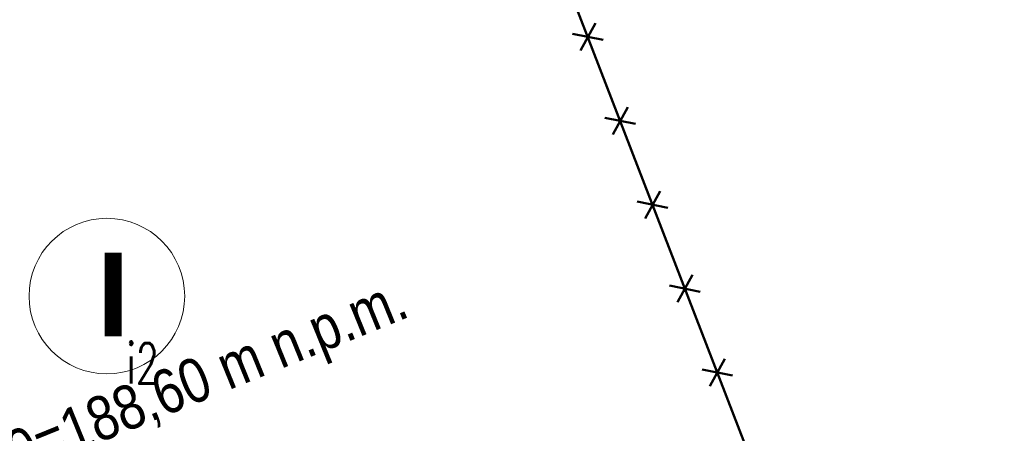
# Model space of a CAD drawing. Header units: metres. Extents: x 6498948 to 6499625, y 5676527 to 5676852.
# Tile 12 of 22: x 6499112 to 6499134, y 5676680 to 5676689. Entities that reach past the tile are written whole.
import ezdxf
from ezdxf.enums import TextEntityAlignment as Align

# ---------------------------------------------------------------- set-up
doc = ezdxf.new("R2010")
doc.units = ezdxf.units.M
doc.layers.add('A-OPIS', color=3, linetype='CONTINUOUS', lineweight=20)
doc.layers.add('A-Opis_koty', color=3, linetype='CONTINUOUS', lineweight=15)
for name, color, linetype, lineweight, true_color in [('Z-BUDYNEK DO USUNIĘCIA', 7, 'CONTINUOUS', 18, 0xff2a1b), ('Z-NAWIERZCHNIE CHODNIK', 7, 'CONTINUOUS', 0, 0x979392), ('Z-WTÓRNIK', 7, 'CONTINUOUS', 18, 0x7f868a)]:
    doc.layers.add(name, color=color, linetype=linetype, lineweight=lineweight, true_color=true_color)
doc.styles.add('OPISOWY', font='ARIALN.TTF')
doc.styles.get("Standard").update_dxf_attribs({"font": 'simplex.shx'})

msp = doc.modelspace()

# ---------------------------------------------------------------- hatches: boundary and pattern name
at = {"layer": 'Z-NAWIERZCHNIE CHODNIK', "linetype": 'ByBlock'}
h = msp.add_hatch(dxfattribs=at)
h.set_pattern_fill('ANGLE', color=8, scale=0.04, angle=70.5145)
h.set_pattern_definition([(70.514531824, (-32.36772, -5.76672), (-0.263397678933, 0.093198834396), [0.2032, -0.0762]), (160.514531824, (-32.36772, -5.76672), (-0.093198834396, -0.263397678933), [0.2032, -0.0762])])
h.paths.add_polyline_path([(6499088.02, 5676661.719), (6499081.153, 5676679.971), (6499105.027, 5676688.961), (6499105.308, 5676688.202), (6499107.179, 5676688.907), (6499106.898, 5676689.668), (6499113.334, 5676692.1), (6499113.619, 5676691.329), (6499116.427, 5676692.386), (6499116.141, 5676693.16), (6499121.463, 5676695.171), (6499122.72, 5676691.773), (6499126.22, 5676693.09), (6499124.974, 5676696.483), (6499135.381, 5676700.37), (6499142.247, 5676682.119)])
h.paths.add_polyline_path([(6499077.349, 5676678.54), (6499079.282, 5676679.266), (6499086.142, 5676661.032), (6499082.799, 5676659.831)])
h.paths.add_polyline_path([(6499074.42, 5676688.595), (6499077.448, 5676689.743), (6499079.221, 5676685.068), (6499075.823, 5676683.779)])
h.paths.add_polyline_path([(6499126.075, 5676708.2), (6499091.454, 5676695.218), (6499074.373, 5676688.577), (6499083.94, 5676655.916), (6499144.344, 5676678.566), (6499148.303, 5676696.158)])
h.paths.add_polyline_path([(6499126.075, 5676708.2), (6499127.846, 5676703.525), (6499089.262, 5676688.907), (6499087.489, 5676693.582)])

# ---------------------------------------------------------------- linework, layer by layer
at = {"layer": 'A-OPIS', "color": 8, "ltscale": 0.4}
msp.add_circle((6499114.224, 5676683.308), 1.73, dxfattribs=at)
at = {"layer": 'Z-BUDYNEK DO USUNIĘCIA', "color": 8, "linetype": 'Continuous', "lineweight": 50, "flags": 128}
for points in [[(6499122.781, 5676694.6), (6499129.397, 5676677.429)], [(6499125.078, 5676689.378), (6499124.746, 5676688.768)], [(6499124.571, 5676689.142), (6499125.252, 5676689.004)], [(6499125.797, 5676687.512), (6499125.465, 5676686.902)], [(6499125.291, 5676687.276), (6499125.971, 5676687.138)], [(6499126.516, 5676685.645), (6499126.184, 5676685.035)], [(6499126.01, 5676685.409), (6499126.691, 5676685.271)], [(6499127.236, 5676683.779), (6499126.903, 5676683.169)], [(6499126.729, 5676683.543), (6499127.41, 5676683.405)], [(6499127.955, 5676681.913), (6499127.622, 5676681.303)], [(6499127.448, 5676681.677), (6499128.129, 5676681.539)]]:
    msp.add_lwpolyline(points, dxfattribs=at)
at = {"layer": 'Z-WTÓRNIK', "linetype": 'Continuous', "lineweight": 50, "flags": 128}
for points in [[(6499122.781, 5676694.6), (6499120.67, 5676700.163), (6499131.238, 5676704.174), (6499139.879, 5676681.407), (6499129.397, 5676677.429)], [(6499104.515, 5676676.222), (6499100.643, 5676686.168), (6499122.781, 5676694.6), (6499129.397, 5676677.429), (6499107.248, 5676669.023)]]:
    msp.add_lwpolyline(points, close=True, dxfattribs=at)

# ---------------------------------------------------------------- texts
at = {"layer": 'A-OPIS', "color": 8, "ltscale": 0.4, "insert": (6499114.002, 5676684.271), "char_height": 1.85815, "width": 48.02136, "attachment_point": 1}
msp.add_mtext('{\\fArial|b1|i0|c238|p34;I}', dxfattribs=at)
at = {"layer": 'A-Opis_koty', "color": 8, "insert": (6499115.527, 5676681.704), "char_height": 0.98353, "width": 14.004, "attachment_point": 2, "rotation": 22.1371, "line_spacing_factor": 0.938532, "style": 'OPISOWY'}
msp.add_mtext('\\pxt7;0,00=188,60 m n.p.m. ', dxfattribs=at)
at = {"layer": 'Z-WTÓRNIK', "lineweight": 18, "width": 0.66}
msp.add_text('i2', height=0.9, rotation=-360, dxfattribs=at).set_placement((6499115.02, 5676681.811), align=Align.MIDDLE_CENTER)

doc.saveas('drawing.dxf')
